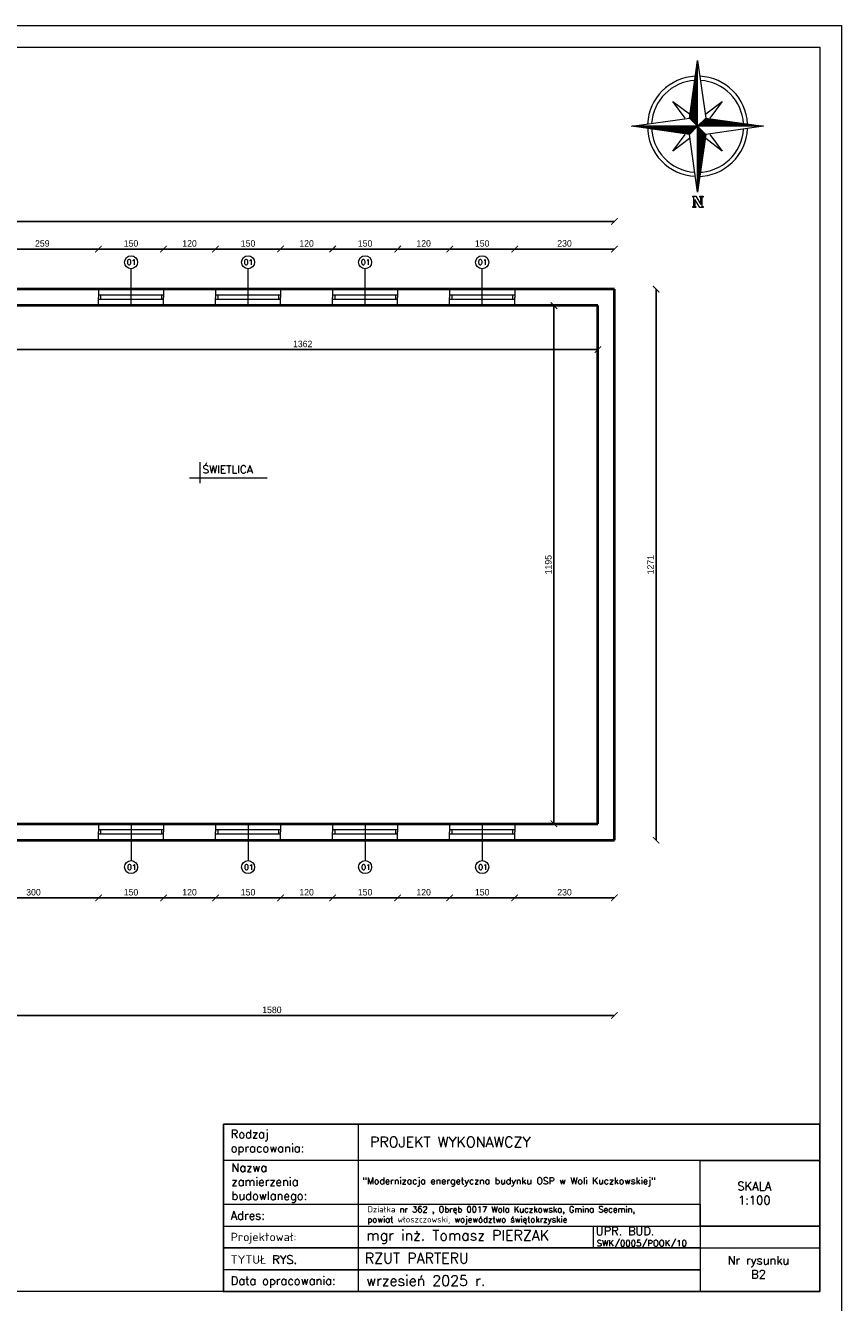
# Model space of a CAD drawing. Header units: millimetres. Extents: x 0 to 152651, y 46550 to 81081.
# Tile 12 of 109: x 119563 to 121445, y 55484 to 58430. Entities that reach past the tile are written whole.
import ezdxf

# ---------------------------------------------------------------- set-up
doc = ezdxf.new("R2010")
doc.units = ezdxf.units.MM
for name, color, linetype, lineweight in [('cienka', 3, 'Continuous', 18), ('gruba', 1, 'Continuous', 40), ('opisy', 4, 'Continuous', 18), ('wymiary', 252, 'Continuous', 15)]:
    doc.layers.add(name, color=color, linetype=linetype, lineweight=lineweight)
doc.styles.add('KASIA', font='romans.shx', dxfattribs={"height": 20})
doc.styles.add('ROMANS1', font='romans.shx', dxfattribs={"height": 15})
doc.styles.get("Standard").update_dxf_attribs({"font": 'GOTHIC.TTF'})
doc.dimstyles.new('secemin', dxfattribs={"dimtxt": 15, "dimasz": 15, "dimexe": 1.25, "dimexo": 0.625, "dimgap": 5, "dimtad": 1, "dimdec": 0, "dimtxsty": 'Standard', "dimblk": 'ARCHTICK', "dimcen": 0, "dimse1": 1, "dimse2": 1, "dimclrt": 256, "dimadec": 0, "dimazin": 0, "dimtfac": 1, "dimtdec": 0, "dimtmove": 0, "dimatfit": 3, "dimfxl": 1, "dimtfillclr": 250, "dimarcsym": 1})

# ---------------------------------------------------------------- blocks, each defined once
blk = doc.blocks.new('*X1472')
at = {"color": 0, "linetype": 'ByBlock'}
for p, q in [((-217.53, 160.4998), (-217.53, 160.5)), ((-217.52, 160.4984), (-217.52, 160.5)), ((-217.51, 160.497), (-217.51, 160.5)), ((-217.5, 160.4955), (-217.5, 160.5)), ((-217.49, 160.4941), (-217.49, 160.5)), ((-217.48, 160.4927), (-217.48, 160.5)), ((-217.47, 160.4913), (-217.47, 160.5)), ((-217.46, 160.4898), (-217.46, 160.5)), ((-217.45, 160.4884), (-217.45, 160.5)), ((-217.44, 160.487), (-217.44, 160.5)), ((-217.43, 160.4855), (-217.43, 160.5)), ((-217.42, 160.4841), (-217.42, 160.5)), ((-217.41, 160.4827), (-217.41, 160.5)), ((-217.4, 160.4812), (-217.4, 160.5)), ((-217.39, 160.4798), (-217.39, 160.5)), ((-217.38, 160.4784), (-217.38, 160.5)), ((-217.37, 160.477), (-217.37, 160.5)), ((-217.36, 160.4755), (-217.36, 160.5)), ((-217.35, 160.4741), (-217.35, 160.5)), ((-217.34, 160.4727), (-217.34, 160.5)), ((-217.33, 160.4712), (-217.33, 160.5)), ((-217.32, 160.4698), (-217.32, 160.5)), ((-217.31, 160.4684), (-217.31, 160.5)), ((-217.3, 160.467), (-217.3, 160.5)), ((-217.29, 160.4655), (-217.29, 160.5)), ((-217.28, 160.4641), (-217.28, 160.5)), ((-217.27, 160.4627), (-217.27, 160.5)), ((-217.26, 160.4613), (-217.26, 160.5)), ((-217.25, 160.4598), (-217.25, 160.5)), ((-217.24, 160.4584), (-217.24, 160.5)), ((-217.23, 160.457), (-217.23, 160.5)), ((-217.22, 160.4555), (-217.22, 160.5)), ((-217.21, 160.4541), (-217.21, 160.5)), ((-217.2, 160.4527), (-217.2, 160.5)), ((-217.19, 160.4512), (-217.19, 160.5)), ((-217.18, 160.4498), (-217.18, 160.5)), ((-217.17, 160.4484), (-217.17, 160.5)), ((-217.16, 160.447), (-217.16, 160.5)), ((-217.15, 160.4455), (-217.15, 160.5)), ((-217.14, 160.4441), (-217.14, 160.5)), ((-217.13, 160.4427), (-217.13, 160.5)), ((-217.12, 160.4412), (-217.12, 160.5)), ((-217.11, 160.4398), (-217.11, 160.5)), ((-217.1, 160.4384), (-217.1, 160.5)), ((-217.09, 160.4412), (-217.09, 160.5)), ((-217.08, 160.4512), (-217.08, 160.5)), ((-217.07, 160.4613), (-217.07, 160.5)), ((-217.06, 160.4712), (-217.06, 160.5)), ((-217.05, 160.4812), (-217.05, 160.5)), ((-217.04, 160.4913), (-217.04, 160.5))]:
    blk.add_line(p, q, dxfattribs=at)
blk = doc.blocks.new('_ArchTick')
at = {"color": 0, "linetype": 'ByBlock', "const_width": 0.15}
blk.add_lwpolyline([(-0.5, -0.5), (0.5, 0.5)], dxfattribs=at)
blk = doc.blocks.new('*D1835')
at = {"layer": 'Defpoints', "color": 0, "transparency": 16777216}
for p in [(119521.6, 57682.3), (120883.6, 57682.3), (120883.6, 57682.3)]:
    blk.add_point(p, dxfattribs=at)
at = {"layer": 'wymiary', "color": 0, "lineweight": -2, "transparency": 16777216}
blk.add_line((119521.6, 57682.3), (120883.6, 57682.3), dxfattribs=at)
at = {"layer": 'wymiary', "color": 0, "lineweight": -2, "transparency": 16777216, "xscale": 15, "yscale": 15, "zscale": 15, "rotation": 180}
blk.add_blockref('_ArchTick', (119521.6, 57682.3), dxfattribs=at)
at = {"layer": 'wymiary', "color": 0, "lineweight": -2, "transparency": 16777216, "xscale": 15, "yscale": 15, "zscale": 15}
blk.add_blockref('_ArchTick', (120883.6, 57682.3), dxfattribs=at)
at = {"layer": 'wymiary', "transparency": 16777216, "insert": (120202.6, 57695.1), "char_height": 15, "attachment_point": 5}
blk.add_mtext('1362', dxfattribs=at)
blk = doc.blocks.new('*D1836')
at = {"layer": 'Defpoints', "color": 0, "transparency": 16777216}
for p in [(120797.1, 57783.6), (120782.1, 56588.6), (120797.1, 56588.6)]:
    blk.add_point(p, dxfattribs=at)
at = {"layer": 'wymiary', "color": 0, "lineweight": -2, "transparency": 16777216}
blk.add_line((120782.1, 57783.6), (120782.1, 56588.6), dxfattribs=at)
at = {"layer": 'wymiary', "color": 0, "lineweight": -2, "transparency": 16777216, "xscale": 15, "yscale": 15, "zscale": 15}
for p, rotation in [((120782.1, 57783.6), 90), ((120782.1, 56588.6), 270)]:
    blk.add_blockref('_ArchTick', p, dxfattribs=dict(at, rotation=rotation))
at = {"layer": 'wymiary', "transparency": 16777216, "insert": (120769.3, 57186.1), "char_height": 15, "attachment_point": 5, "rotation": 90}
blk.add_mtext('1195', dxfattribs=at)
blk = doc.blocks.new('*D1856')
at = {"layer": 'Defpoints', "color": 0, "transparency": 16777216}
for p in [(119431.6, 56472.2), (119731.6, 56452.1), (119731.6, 56417.6)]:
    blk.add_point(p, dxfattribs=at)
at = {"layer": 'wymiary', "color": 0, "lineweight": -2, "transparency": 16777216}
blk.add_line((119431.6, 56417.6), (119731.6, 56417.6), dxfattribs=at)
at = {"layer": 'wymiary', "color": 0, "lineweight": -2, "transparency": 16777216, "xscale": 15, "yscale": 15, "zscale": 15, "rotation": 180}
blk.add_blockref('_ArchTick', (119431.6, 56417.6), dxfattribs=at)
at = {"layer": 'wymiary', "color": 0, "lineweight": -2, "transparency": 16777216, "xscale": 15, "yscale": 15, "zscale": 15}
blk.add_blockref('_ArchTick', (119731.6, 56417.6), dxfattribs=at)
at = {"layer": 'wymiary', "transparency": 16777216, "insert": (119581.6, 56430.5), "char_height": 15, "attachment_point": 5}
blk.add_mtext('300', dxfattribs=at)
blk = doc.blocks.new('*D1857')
at = {"layer": 'Defpoints', "color": 0, "transparency": 16777216}
for p in [(119731.6, 56452.1), (119881.6, 56452.1), (119881.6, 56417.6)]:
    blk.add_point(p, dxfattribs=at)
at = {"layer": 'wymiary', "color": 0, "lineweight": -2, "transparency": 16777216}
blk.add_line((119731.6, 56417.6), (119881.6, 56417.6), dxfattribs=at)
at = {"layer": 'wymiary', "color": 0, "lineweight": -2, "transparency": 16777216, "xscale": 15, "yscale": 15, "zscale": 15, "rotation": 180}
blk.add_blockref('_ArchTick', (119731.6, 56417.6), dxfattribs=at)
at = {"layer": 'wymiary', "color": 0, "lineweight": -2, "transparency": 16777216, "xscale": 15, "yscale": 15, "zscale": 15}
blk.add_blockref('_ArchTick', (119881.6, 56417.6), dxfattribs=at)
at = {"layer": 'wymiary', "transparency": 16777216, "insert": (119806.6, 56430.5), "char_height": 15, "attachment_point": 5}
blk.add_mtext('150', dxfattribs=at)
blk = doc.blocks.new('*D1858')
at = {"layer": 'Defpoints', "color": 0, "transparency": 16777216}
for p in [(119881.6, 56452.1), (120001.6, 56452.1), (120001.6, 56417.6)]:
    blk.add_point(p, dxfattribs=at)
at = {"layer": 'wymiary', "color": 0, "lineweight": -2, "transparency": 16777216}
blk.add_line((119881.6, 56417.6), (120001.6, 56417.6), dxfattribs=at)
at = {"layer": 'wymiary', "color": 0, "lineweight": -2, "transparency": 16777216, "xscale": 15, "yscale": 15, "zscale": 15, "rotation": 180}
blk.add_blockref('_ArchTick', (119881.6, 56417.6), dxfattribs=at)
at = {"layer": 'wymiary', "color": 0, "lineweight": -2, "transparency": 16777216, "xscale": 15, "yscale": 15, "zscale": 15}
blk.add_blockref('_ArchTick', (120001.6, 56417.6), dxfattribs=at)
at = {"layer": 'wymiary', "transparency": 16777216, "insert": (119941.6, 56430.5), "char_height": 15, "attachment_point": 5}
blk.add_mtext('120', dxfattribs=at)
blk = doc.blocks.new('*D1859')
at = {"layer": 'Defpoints', "color": 0, "transparency": 16777216}
for p in [(120001.6, 56452.1), (120151.6, 56452.1), (120151.6, 56417.6)]:
    blk.add_point(p, dxfattribs=at)
at = {"layer": 'wymiary', "color": 0, "lineweight": -2, "transparency": 16777216}
blk.add_line((120001.6, 56417.6), (120151.6, 56417.6), dxfattribs=at)
at = {"layer": 'wymiary', "color": 0, "lineweight": -2, "transparency": 16777216, "xscale": 15, "yscale": 15, "zscale": 15, "rotation": 180}
blk.add_blockref('_ArchTick', (120001.6, 56417.6), dxfattribs=at)
at = {"layer": 'wymiary', "color": 0, "lineweight": -2, "transparency": 16777216, "xscale": 15, "yscale": 15, "zscale": 15}
blk.add_blockref('_ArchTick', (120151.6, 56417.6), dxfattribs=at)
at = {"layer": 'wymiary', "transparency": 16777216, "insert": (120076.6, 56430.5), "char_height": 15, "attachment_point": 5}
blk.add_mtext('150', dxfattribs=at)
blk = doc.blocks.new('*D1860')
at = {"layer": 'Defpoints', "color": 0, "transparency": 16777216}
for p in [(120151.6, 56452.1), (120271.6, 56452.1), (120271.6, 56417.6)]:
    blk.add_point(p, dxfattribs=at)
at = {"layer": 'wymiary', "color": 0, "lineweight": -2, "transparency": 16777216}
blk.add_line((120151.6, 56417.6), (120271.6, 56417.6), dxfattribs=at)
at = {"layer": 'wymiary', "color": 0, "lineweight": -2, "transparency": 16777216, "xscale": 15, "yscale": 15, "zscale": 15, "rotation": 180}
blk.add_blockref('_ArchTick', (120151.6, 56417.6), dxfattribs=at)
at = {"layer": 'wymiary', "color": 0, "lineweight": -2, "transparency": 16777216, "xscale": 15, "yscale": 15, "zscale": 15}
blk.add_blockref('_ArchTick', (120271.6, 56417.6), dxfattribs=at)
at = {"layer": 'wymiary', "transparency": 16777216, "insert": (120211.6, 56430.5), "char_height": 15, "attachment_point": 5}
blk.add_mtext('120', dxfattribs=at)
blk = doc.blocks.new('*D1861')
at = {"layer": 'Defpoints', "color": 0, "transparency": 16777216}
for p in [(120271.6, 56452.1), (120421.6, 56452.1), (120421.6, 56417.6)]:
    blk.add_point(p, dxfattribs=at)
at = {"layer": 'wymiary', "color": 0, "lineweight": -2, "transparency": 16777216}
blk.add_line((120271.6, 56417.6), (120421.6, 56417.6), dxfattribs=at)
at = {"layer": 'wymiary', "color": 0, "lineweight": -2, "transparency": 16777216, "xscale": 15, "yscale": 15, "zscale": 15, "rotation": 180}
blk.add_blockref('_ArchTick', (120271.6, 56417.6), dxfattribs=at)
at = {"layer": 'wymiary', "color": 0, "lineweight": -2, "transparency": 16777216, "xscale": 15, "yscale": 15, "zscale": 15}
blk.add_blockref('_ArchTick', (120421.6, 56417.6), dxfattribs=at)
at = {"layer": 'wymiary', "transparency": 16777216, "insert": (120346.6, 56430.5), "char_height": 15, "attachment_point": 5}
blk.add_mtext('150', dxfattribs=at)
blk = doc.blocks.new('*D1862')
at = {"layer": 'Defpoints', "color": 0, "transparency": 16777216}
for p in [(120421.6, 56452.1), (120541.6, 56452.1), (120541.6, 56417.6)]:
    blk.add_point(p, dxfattribs=at)
at = {"layer": 'wymiary', "color": 0, "lineweight": -2, "transparency": 16777216}
blk.add_line((120421.6, 56417.6), (120541.6, 56417.6), dxfattribs=at)
at = {"layer": 'wymiary', "color": 0, "lineweight": -2, "transparency": 16777216, "xscale": 15, "yscale": 15, "zscale": 15, "rotation": 180}
blk.add_blockref('_ArchTick', (120421.6, 56417.6), dxfattribs=at)
at = {"layer": 'wymiary', "color": 0, "lineweight": -2, "transparency": 16777216, "xscale": 15, "yscale": 15, "zscale": 15}
blk.add_blockref('_ArchTick', (120541.6, 56417.6), dxfattribs=at)
at = {"layer": 'wymiary', "transparency": 16777216, "insert": (120481.6, 56430.5), "char_height": 15, "attachment_point": 5}
blk.add_mtext('120', dxfattribs=at)
blk = doc.blocks.new('*D1863')
at = {"layer": 'Defpoints', "color": 0, "transparency": 16777216}
for p in [(120541.6, 56452.1), (120691.6, 56452.1), (120691.6, 56417.6)]:
    blk.add_point(p, dxfattribs=at)
at = {"layer": 'wymiary', "color": 0, "lineweight": -2, "transparency": 16777216}
blk.add_line((120541.6, 56417.6), (120691.6, 56417.6), dxfattribs=at)
at = {"layer": 'wymiary', "color": 0, "lineweight": -2, "transparency": 16777216, "xscale": 15, "yscale": 15, "zscale": 15, "rotation": 180}
blk.add_blockref('_ArchTick', (120541.6, 56417.6), dxfattribs=at)
at = {"layer": 'wymiary', "color": 0, "lineweight": -2, "transparency": 16777216, "xscale": 15, "yscale": 15, "zscale": 15}
blk.add_blockref('_ArchTick', (120691.6, 56417.6), dxfattribs=at)
at = {"layer": 'wymiary', "transparency": 16777216, "insert": (120616.6, 56430.5), "char_height": 15, "attachment_point": 5}
blk.add_mtext('150', dxfattribs=at)
blk = doc.blocks.new('*D1864')
at = {"layer": 'Defpoints', "color": 0, "transparency": 16777216}
for p in [(120921.6, 56462.4), (120691.6, 56452.1), (120921.6, 56417.6)]:
    blk.add_point(p, dxfattribs=at)
at = {"layer": 'wymiary', "color": 0, "lineweight": -2, "transparency": 16777216}
blk.add_line((120691.6, 56417.6), (120921.6, 56417.6), dxfattribs=at)
at = {"layer": 'wymiary', "color": 0, "lineweight": -2, "transparency": 16777216, "xscale": 15, "yscale": 15, "zscale": 15, "rotation": 180}
blk.add_blockref('_ArchTick', (120691.6, 56417.6), dxfattribs=at)
at = {"layer": 'wymiary', "color": 0, "lineweight": -2, "transparency": 16777216, "xscale": 15, "yscale": 15, "zscale": 15}
blk.add_blockref('_ArchTick', (120921.6, 56417.6), dxfattribs=at)
at = {"layer": 'wymiary', "transparency": 16777216, "insert": (120806.6, 56430.5), "char_height": 15, "attachment_point": 5}
blk.add_mtext('230', dxfattribs=at)
blk = doc.blocks.new('*D1865')
at = {"layer": 'Defpoints', "color": 0, "transparency": 16777216}
for p in [(120921.6, 57821.6), (121017.9, 57821.6), (120921.6, 56550.6)]:
    blk.add_point(p, dxfattribs=at)
at = {"layer": 'wymiary', "color": 0, "lineweight": -2, "transparency": 16777216}
blk.add_line((121017.9, 56550.6), (121017.9, 57821.6), dxfattribs=at)
at = {"layer": 'wymiary', "color": 0, "lineweight": -2, "transparency": 16777216, "xscale": 15, "yscale": 15, "zscale": 15}
for p, rotation in [((121017.9, 57821.6), 90), ((121017.9, 56550.6), 270)]:
    blk.add_blockref('_ArchTick', p, dxfattribs=dict(at, rotation=rotation))
at = {"layer": 'wymiary', "transparency": 16777216, "insert": (121005, 57186.1), "char_height": 15, "attachment_point": 5, "rotation": 90}
blk.add_mtext('1271', dxfattribs=at)
blk = doc.blocks.new('*D1866')
at = {"layer": 'Defpoints', "color": 0, "transparency": 16777216}
for p in [(120691.6, 57914), (120691.6, 57863.9), (120921.6, 57863.9)]:
    blk.add_point(p, dxfattribs=at)
at = {"layer": 'wymiary', "color": 0, "lineweight": -2, "transparency": 16777216}
blk.add_line((120921.6, 57914), (120691.6, 57914), dxfattribs=at)
at = {"layer": 'wymiary', "color": 0, "lineweight": -2, "transparency": 16777216, "xscale": 15, "yscale": 15, "zscale": 15, "rotation": 180}
blk.add_blockref('_ArchTick', (120691.6, 57914), dxfattribs=at)
at = {"layer": 'wymiary', "color": 0, "lineweight": -2, "transparency": 16777216, "xscale": 15, "yscale": 15, "zscale": 15}
blk.add_blockref('_ArchTick', (120921.6, 57914), dxfattribs=at)
at = {"layer": 'wymiary', "transparency": 16777216, "insert": (120806.6, 57926.9), "char_height": 15, "attachment_point": 5}
blk.add_mtext('230', dxfattribs=at)
blk = doc.blocks.new('*D1867')
at = {"layer": 'Defpoints', "color": 0, "transparency": 16777216}
for p in [(120541.6, 57914), (120541.6, 57863.9), (120691.6, 57863.9)]:
    blk.add_point(p, dxfattribs=at)
at = {"layer": 'wymiary', "color": 0, "lineweight": -2, "transparency": 16777216}
blk.add_line((120691.6, 57914), (120541.6, 57914), dxfattribs=at)
at = {"layer": 'wymiary', "color": 0, "lineweight": -2, "transparency": 16777216, "xscale": 15, "yscale": 15, "zscale": 15, "rotation": 180}
blk.add_blockref('_ArchTick', (120541.6, 57914), dxfattribs=at)
at = {"layer": 'wymiary', "color": 0, "lineweight": -2, "transparency": 16777216, "xscale": 15, "yscale": 15, "zscale": 15}
blk.add_blockref('_ArchTick', (120691.6, 57914), dxfattribs=at)
at = {"layer": 'wymiary', "transparency": 16777216, "insert": (120616.6, 57926.9), "char_height": 15, "attachment_point": 5}
blk.add_mtext('150', dxfattribs=at)
blk = doc.blocks.new('*D1868')
at = {"layer": 'Defpoints', "color": 0, "transparency": 16777216}
for p in [(120421.6, 57914), (120421.6, 57863.9), (120541.6, 57863.9)]:
    blk.add_point(p, dxfattribs=at)
at = {"layer": 'wymiary', "color": 0, "lineweight": -2, "transparency": 16777216}
blk.add_line((120541.6, 57914), (120421.6, 57914), dxfattribs=at)
at = {"layer": 'wymiary', "color": 0, "lineweight": -2, "transparency": 16777216, "xscale": 15, "yscale": 15, "zscale": 15, "rotation": 180}
blk.add_blockref('_ArchTick', (120421.6, 57914), dxfattribs=at)
at = {"layer": 'wymiary', "color": 0, "lineweight": -2, "transparency": 16777216, "xscale": 15, "yscale": 15, "zscale": 15}
blk.add_blockref('_ArchTick', (120541.6, 57914), dxfattribs=at)
at = {"layer": 'wymiary', "transparency": 16777216, "insert": (120481.6, 57926.9), "char_height": 15, "attachment_point": 5}
blk.add_mtext('120', dxfattribs=at)
blk = doc.blocks.new('*D1869')
at = {"layer": 'Defpoints', "color": 0, "transparency": 16777216}
for p in [(120271.6, 57914), (120271.6, 57863.9), (120421.6, 57863.9)]:
    blk.add_point(p, dxfattribs=at)
at = {"layer": 'wymiary', "color": 0, "lineweight": -2, "transparency": 16777216}
blk.add_line((120421.6, 57914), (120271.6, 57914), dxfattribs=at)
at = {"layer": 'wymiary', "color": 0, "lineweight": -2, "transparency": 16777216, "xscale": 15, "yscale": 15, "zscale": 15, "rotation": 180}
blk.add_blockref('_ArchTick', (120271.6, 57914), dxfattribs=at)
at = {"layer": 'wymiary', "color": 0, "lineweight": -2, "transparency": 16777216, "xscale": 15, "yscale": 15, "zscale": 15}
blk.add_blockref('_ArchTick', (120421.6, 57914), dxfattribs=at)
at = {"layer": 'wymiary', "transparency": 16777216, "insert": (120346.6, 57926.9), "char_height": 15, "attachment_point": 5}
blk.add_mtext('150', dxfattribs=at)
blk = doc.blocks.new('*D1870')
at = {"layer": 'Defpoints', "color": 0, "transparency": 16777216}
for p in [(120151.6, 57914), (120151.6, 57863.9), (120271.6, 57863.9)]:
    blk.add_point(p, dxfattribs=at)
at = {"layer": 'wymiary', "color": 0, "lineweight": -2, "transparency": 16777216}
blk.add_line((120271.6, 57914), (120151.6, 57914), dxfattribs=at)
at = {"layer": 'wymiary', "color": 0, "lineweight": -2, "transparency": 16777216, "xscale": 15, "yscale": 15, "zscale": 15, "rotation": 180}
blk.add_blockref('_ArchTick', (120151.6, 57914), dxfattribs=at)
at = {"layer": 'wymiary', "color": 0, "lineweight": -2, "transparency": 16777216, "xscale": 15, "yscale": 15, "zscale": 15}
blk.add_blockref('_ArchTick', (120271.6, 57914), dxfattribs=at)
at = {"layer": 'wymiary', "transparency": 16777216, "insert": (120211.6, 57926.9), "char_height": 15, "attachment_point": 5}
blk.add_mtext('120', dxfattribs=at)
blk = doc.blocks.new('*D1871')
at = {"layer": 'Defpoints', "color": 0, "transparency": 16777216}
for p in [(120001.6, 57914), (120001.6, 57863.9), (120151.6, 57863.9)]:
    blk.add_point(p, dxfattribs=at)
at = {"layer": 'wymiary', "color": 0, "lineweight": -2, "transparency": 16777216}
blk.add_line((120151.6, 57914), (120001.6, 57914), dxfattribs=at)
at = {"layer": 'wymiary', "color": 0, "lineweight": -2, "transparency": 16777216, "xscale": 15, "yscale": 15, "zscale": 15, "rotation": 180}
blk.add_blockref('_ArchTick', (120001.6, 57914), dxfattribs=at)
at = {"layer": 'wymiary', "color": 0, "lineweight": -2, "transparency": 16777216, "xscale": 15, "yscale": 15, "zscale": 15}
blk.add_blockref('_ArchTick', (120151.6, 57914), dxfattribs=at)
at = {"layer": 'wymiary', "transparency": 16777216, "insert": (120076.6, 57926.9), "char_height": 15, "attachment_point": 5}
blk.add_mtext('150', dxfattribs=at)
blk = doc.blocks.new('*D1813')
at = {"layer": 'Defpoints', "color": 0, "transparency": 16777216}
for p in [(119881.6, 57914), (119881.6, 57863.9), (120001.6, 57863.9)]:
    blk.add_point(p, dxfattribs=at)
at = {"layer": 'wymiary', "color": 0, "lineweight": -2, "transparency": 16777216}
blk.add_line((120001.6, 57914), (119881.6, 57914), dxfattribs=at)
at = {"layer": 'wymiary', "color": 0, "lineweight": -2, "transparency": 16777216, "xscale": 15, "yscale": 15, "zscale": 15, "rotation": 180}
blk.add_blockref('_ArchTick', (119881.6, 57914), dxfattribs=at)
at = {"layer": 'wymiary', "color": 0, "lineweight": -2, "transparency": 16777216, "xscale": 15, "yscale": 15, "zscale": 15}
blk.add_blockref('_ArchTick', (120001.6, 57914), dxfattribs=at)
at = {"layer": 'wymiary', "transparency": 16777216, "insert": (119941.6, 57926.9), "char_height": 15, "attachment_point": 5}
blk.add_mtext('120', dxfattribs=at)
blk = doc.blocks.new('*D1814')
at = {"layer": 'Defpoints', "color": 0, "transparency": 16777216}
for p in [(119731.6, 57914), (119731.6, 57863.9), (119881.6, 57863.9)]:
    blk.add_point(p, dxfattribs=at)
at = {"layer": 'wymiary', "color": 0, "lineweight": -2, "transparency": 16777216}
blk.add_line((119881.6, 57914), (119731.6, 57914), dxfattribs=at)
at = {"layer": 'wymiary', "color": 0, "lineweight": -2, "transparency": 16777216, "xscale": 15, "yscale": 15, "zscale": 15, "rotation": 180}
blk.add_blockref('_ArchTick', (119731.6, 57914), dxfattribs=at)
at = {"layer": 'wymiary', "color": 0, "lineweight": -2, "transparency": 16777216, "xscale": 15, "yscale": 15, "zscale": 15}
blk.add_blockref('_ArchTick', (119881.6, 57914), dxfattribs=at)
at = {"layer": 'wymiary', "transparency": 16777216, "insert": (119806.6, 57926.9), "char_height": 15, "attachment_point": 5}
blk.add_mtext('150', dxfattribs=at)
blk = doc.blocks.new('*D1815')
at = {"layer": 'Defpoints', "color": 0, "transparency": 16777216}
for p in [(119472.2, 57914), (119731.6, 57863.9), (119472.2, 57821.6)]:
    blk.add_point(p, dxfattribs=at)
at = {"layer": 'wymiary', "color": 0, "lineweight": -2, "transparency": 16777216}
blk.add_line((119731.6, 57914), (119472.2, 57914), dxfattribs=at)
at = {"layer": 'wymiary', "color": 0, "lineweight": -2, "transparency": 16777216, "xscale": 15, "yscale": 15, "zscale": 15, "rotation": 180}
blk.add_blockref('_ArchTick', (119472.2, 57914), dxfattribs=at)
at = {"layer": 'wymiary', "color": 0, "lineweight": -2, "transparency": 16777216, "xscale": 15, "yscale": 15, "zscale": 15}
blk.add_blockref('_ArchTick', (119731.6, 57914), dxfattribs=at)
at = {"layer": 'wymiary', "transparency": 16777216, "insert": (119601.9, 57926.9), "char_height": 15, "attachment_point": 5}
blk.add_mtext('259', dxfattribs=at)
blk = doc.blocks.new('*D1831')
at = {"layer": 'Defpoints', "color": 0, "transparency": 16777216}
for p in [(120921.6, 56621.3), (119341.6, 56416.3), (120921.6, 56146.3)]:
    blk.add_point(p, dxfattribs=at)
at = {"layer": 'wymiary', "color": 0, "lineweight": -2, "transparency": 16777216}
blk.add_line((119341.6, 56146.3), (120921.6, 56146.3), dxfattribs=at)
at = {"layer": 'wymiary', "color": 0, "lineweight": -2, "transparency": 16777216, "xscale": 15, "yscale": 15, "zscale": 15, "rotation": 180}
blk.add_blockref('_ArchTick', (119341.6, 56146.3), dxfattribs=at)
at = {"layer": 'wymiary', "color": 0, "lineweight": -2, "transparency": 16777216, "xscale": 15, "yscale": 15, "zscale": 15}
blk.add_blockref('_ArchTick', (120921.6, 56146.3), dxfattribs=at)
at = {"layer": 'wymiary', "transparency": 16777216, "insert": (120131.6, 56159.2), "char_height": 15, "attachment_point": 5}
blk.add_mtext('1580', dxfattribs=at)
blk = doc.blocks.new('*D1832')
at = {"layer": 'Defpoints', "color": 0, "transparency": 16777216}
for p in [(117794.6, 57977.6), (117794.6, 57863.9), (120921.6, 57863.9)]:
    blk.add_point(p, dxfattribs=at)
at = {"layer": 'wymiary', "color": 0, "lineweight": -2, "transparency": 16777216}
blk.add_line((120921.6, 57977.6), (117794.6, 57977.6), dxfattribs=at)
at = {"layer": 'wymiary', "color": 0, "lineweight": -2, "transparency": 16777216, "xscale": 15, "yscale": 15, "zscale": 15, "rotation": 180}
blk.add_blockref('_ArchTick', (117794.6, 57977.6), dxfattribs=at)
at = {"layer": 'wymiary', "color": 0, "lineweight": -2, "transparency": 16777216, "xscale": 15, "yscale": 15, "zscale": 15}
blk.add_blockref('_ArchTick', (120921.6, 57977.6), dxfattribs=at)
at = {"layer": 'wymiary', "transparency": 16777216, "insert": (119358.1, 57990.5), "char_height": 15, "attachment_point": 5}
blk.add_mtext('3127', dxfattribs=at)

msp = doc.modelspace()

# ---------------------------------------------------------------- linework, layer by layer
at = {"layer": 'cienka'}
for p, q in [((117245.372, 58429.514), (121445.372, 58429.514)), ((121445.372, 58429.514), (121445.372, 55459.514)), ((117295.372, 58379.514), (121395.372, 58379.514)), ((121395.372, 58379.514), (121395.372, 55509.514)), ((119806.594, 57783.629), (119806.594, 57868.629)), ((120076.594, 57783.629), (120076.594, 57868.629)), ((120346.594, 57783.629), (120346.594, 57868.629)), ((120616.594, 57783.629), (120616.594, 57868.629)), ((119731.594, 57821.629), (119731.594, 57802.629)), ((119881.594, 57821.629), (119881.594, 57802.629)), ((120001.594, 57821.629), (120001.594, 57802.629)), ((120151.594, 57821.629), (120151.594, 57802.629)), ((120271.594, 57821.629), (120271.594, 57802.629)), ((120421.594, 57821.629), (120421.594, 57802.629)), ((120541.594, 57821.629), (120541.594, 57802.629)), ((120691.594, 57821.629), (120691.594, 57802.629)), ((119881.594, 57807.629), (119731.594, 57807.629)), ((119731.594, 57783.629), (119731.594, 57802.629)), ((119881.594, 57797.629), (119731.594, 57797.629)), ((119736.594, 57807.629), (119736.594, 57797.629)), ((119876.594, 57807.629), (119876.594, 57797.629)), ((119881.594, 57783.629), (119881.594, 57802.629)), ((120151.594, 57807.629), (120001.594, 57807.629)), ((120001.594, 57783.629), (120001.594, 57802.629)), ((120151.594, 57797.629), (120001.594, 57797.629)), ((120006.594, 57807.629), (120006.594, 57797.629)), ((120146.594, 57807.629), (120146.594, 57797.629)), ((120151.594, 57783.629), (120151.594, 57802.629)), ((120421.594, 57807.629), (120271.594, 57807.629)), ((120271.594, 57783.629), (120271.594, 57802.629)), ((120421.594, 57797.629), (120271.594, 57797.629)), ((120276.594, 57807.629), (120276.594, 57797.629)), ((120416.594, 57807.629), (120416.594, 57797.629)), ((120421.594, 57783.629), (120421.594, 57802.629)), ((120691.594, 57807.629), (120541.594, 57807.629)), ((120541.594, 57783.629), (120541.594, 57802.629)), ((120691.594, 57797.629), (120541.594, 57797.629)), ((120546.594, 57807.629), (120546.594, 57797.629)), ((120686.594, 57807.629), (120686.594, 57797.629)), ((120691.594, 57783.629), (120691.594, 57802.629)), ((119965.799, 57374.383), (119965.799, 57422.383)), ((119941.799, 57386.383), (120120.808, 57386.383)), ((119731.594, 56588.629), (119731.594, 56569.629)), ((119881.594, 56574.629), (119731.594, 56574.629)), ((119736.594, 56574.629), (119736.594, 56564.629)), ((119806.594, 56588.629), (119806.594, 56503.629)), ((119876.594, 56574.629), (119876.594, 56564.629)), ((119881.594, 56588.629), (119881.594, 56569.629)), ((120001.594, 56588.629), (120001.594, 56569.629)), ((120151.594, 56574.629), (120001.594, 56574.629)), ((120006.594, 56574.629), (120006.594, 56564.629)), ((120076.594, 56588.629), (120076.594, 56503.629)), ((120146.594, 56574.629), (120146.594, 56564.629)), ((120151.594, 56588.629), (120151.594, 56569.629)), ((120271.594, 56588.629), (120271.594, 56569.629)), ((120421.594, 56574.629), (120271.594, 56574.629)), ((120276.594, 56574.629), (120276.594, 56564.629)), ((120346.594, 56588.629), (120346.594, 56503.629)), ((120416.594, 56574.629), (120416.594, 56564.629)), ((120421.594, 56588.629), (120421.594, 56569.629)), ((120541.594, 56588.629), (120541.594, 56569.629)), ((120691.594, 56574.629), (120541.594, 56574.629)), ((120546.594, 56574.629), (120546.594, 56564.629)), ((120616.594, 56588.629), (120616.594, 56503.629)), ((120686.594, 56574.629), (120686.594, 56564.629)), ((120691.594, 56588.629), (120691.594, 56569.629)), ((119731.594, 56550.629), (119731.594, 56569.629)), ((119881.594, 56564.629), (119731.594, 56564.629)), ((119881.594, 56550.629), (119881.594, 56569.629)), ((120001.594, 56550.629), (120001.594, 56569.629)), ((120151.594, 56564.629), (120001.594, 56564.629)), ((120151.594, 56550.629), (120151.594, 56569.629)), ((120271.594, 56550.629), (120271.594, 56569.629)), ((120421.594, 56564.629), (120271.594, 56564.629)), ((120421.594, 56550.629), (120421.594, 56569.629)), ((120541.594, 56550.629), (120541.594, 56569.629)), ((120691.594, 56564.629), (120541.594, 56564.629)), ((120691.594, 56550.629), (120691.594, 56569.629)), ((120872.351, 55661.261), (120872.351, 55610.912)), ((121083.372, 55610.28), (121395.372, 55610.28)), ((121395.372, 55509.514), (117295.372, 55509.514))]:
    msp.add_line(p, q, dxfattribs=at)
for centre in [(119806.594, 57883.629), (120076.594, 57883.629), (120346.594, 57883.629), (120616.594, 57883.629), (119806.594, 56488.629), (120076.594, 56488.629), (120346.594, 56488.629), (120616.594, 56488.629)]:
    msp.add_circle(centre, 15, dxfattribs=at)
at = {"layer": 'gruba'}
for p, q in [((120921.594, 57821.629), (117794.594, 57821.629)), ((120921.594, 56550.629), (120921.594, 57821.629)), ((120883.594, 57783.629), (117832.594, 57783.629)), ((120883.594, 56588.629), (120883.594, 57783.629)), ((119279.594, 56588.629), (120883.594, 56588.629)), ((119279.594, 56550.629), (120921.594, 56550.629))]:
    msp.add_line(p, q, dxfattribs=at)
at = {"layer": 'opisy'}
for p, q in [((121094.501, 58216.074), (121113.485, 58348.965)), ((121113.485, 58197.09), (121113.485, 58348.965)), ((121113.485, 58348.965), (121132.47, 58216.074)), ((121085.009, 58216.074), (121056.532, 58254.043)), ((121056.532, 58254.043), (121094.501, 58225.566)), ((121132.47, 58225.566), (121170.439, 58254.043)), ((121170.439, 58254.043), (121141.962, 58216.074)), ((120961.61, 58197.09), (121094.501, 58216.074)), ((121113.485, 58197.09), (120961.61, 58197.09)), ((121094.501, 58178.105), (120961.61, 58197.09)), ((121094.501, 58216.074), (121113.485, 58197.09)), ((121113.485, 58197.09), (121094.501, 58178.105)), ((121132.47, 58216.074), (121113.485, 58197.09)), ((121113.485, 58197.09), (121132.47, 58178.105)), ((121265.36, 58197.09), (121113.485, 58197.09)), ((121113.485, 58045.215), (121113.485, 58197.09)), ((121132.47, 58216.074), (121265.36, 58197.09)), ((121265.36, 58197.09), (121132.47, 58178.105)), ((121056.532, 58140.137), (121085.009, 58178.105)), ((121094.501, 58168.613), (121056.532, 58140.137)), ((121113.485, 58045.215), (121094.501, 58178.105)), ((121132.47, 58178.105), (121113.485, 58045.215)), ((121170.439, 58140.137), (121132.47, 58168.613)), ((121141.962, 58178.105), (121170.439, 58140.137))]:
    msp.add_line(p, q, dxfattribs=at)
msp.add_lwpolyline([(121121.234, 58033.35), (121118.861, 58033.35), (121118.861, 58035.723), (121125.981, 58035.723), (121125.981, 58033.35), (121123.607, 58033.35), (121123.607, 58011.992), (121125.981, 58011.992), (121125.981, 58009.619), (121118.861, 58009.619), (121106.996, 58028.603), (121106.996, 58011.992), (121109.369, 58011.992), (121109.369, 58009.619), (121102.25, 58009.619), (121102.25, 58011.992), (121104.623, 58011.992), (121104.623, 58033.35), (121102.25, 58033.35), (121102.25, 58035.723), (121109.369, 58035.723), (121121.234, 58016.738), (121121.234, 58033.35)], dxfattribs=at)
at = {"layer": 'opisy', "linetype": 'Continuous', "lineweight": 0, "flags": 128}
for points in [[(120019.662, 55509.514), (120019.662, 55895.812), (120330.951, 55895.777), (120330.951, 55509.48)], [(121119.372, 55811.812), (121395.372, 55811.812), (121395.372, 55660.629), (121119.372, 55660.629)]]:
    msp.add_lwpolyline(points, close=True, dxfattribs=at)
for points in [[(120019.662, 55895.794), (121395.372, 55895.794), (121395.372, 55811.812), (120019.662, 55811.812)], [(121059.372, 55895.794), (121395.372, 55895.794)], [(120019.662, 55711.029), (121119.372, 55711.029), (121119.372, 55559.88), (120019.662, 55559.88)], [(120019.662, 55660.629), (121119.372, 55660.629), (121119.372, 55610.28), (120019.662, 55610.28)], [(121059.372, 55660.629), (121395.372, 55660.629)], [(120019.662, 55610.28), (121119.372, 55610.28), (121119.372, 55559.897), (120019.662, 55559.897)], [(120055.662, 55559.897), (121119.372, 55559.897), (121119.372, 55509.514), (120055.662, 55509.514)]]:
    msp.add_lwpolyline(points, dxfattribs=at)
at = {"layer": 'opisy', "lineweight": 25}
msp.add_lwpolyline([(120019.662, 55895.794), (121395.372, 55895.794), (121395.372, 55509.514), (120019.662, 55509.514)], close=True, dxfattribs=at)
at = {"layer": 'opisy'}
for radius, start, end in [(115.477, 92.589117, 177.410883), (115.477, 2.589117, 87.410883), (106.126, 93.546405, 176.453595), (106.126, 3.546405, 86.453595), (115.477, 180, 267.410883), (106.126, 180, 266.453595), (115.477, 270, 357.410883), (106.126, 270, 356.453595)]:
    msp.add_arc((121113.485, 58197.09), radius, start, end, dxfattribs=at)

# ---------------------------------------------------------------- block references
at = {"layer": 'opisy', "xscale": 303.75, "yscale": 303.75, "zscale": 303.75}
for p, rotation in [((72361.61, -7726.152), 270), ((169865.36, 124120.332), 90), ((55190.243, 106948.965), 180)]:
    msp.add_blockref('*X1472', p, dxfattribs=dict(at, rotation=rotation))
msp.add_blockref('*X1472', (187036.728, 9445.215), dxfattribs=at)

# ---------------------------------------------------------------- texts
at = {"layer": 'cienka', "attachment_point": 1, "style": 'ROMANS1'}
for s, insert, char_height, width in [('O1', (119796.663, 57889.912), 12, 362.40331), ('O1', (120066.663, 57889.912), 12, 362.40331), ('O1', (120336.663, 57889.912), 12, 362.40331), ('O1', (120606.663, 57889.912), 12, 362.40331), ('ŚWIETLICA', (119971.128, 57414.867), 18, 543.60497), ('O1', (119797.427, 56494.6), 12, 362.40331), ('O1', (120067.427, 56494.6), 12, 362.40331), ('O1', (120337.427, 56494.6), 12, 362.40331), ('O1', (120607.427, 56494.6), 12, 362.40331)]:
    msp.add_mtext(s, dxfattribs=dict(at, insert=insert, char_height=char_height, width=width))
at = {"layer": 'opisy', "linetype": 'Continuous', "lineweight": 0, "attachment_point": 4, "style": 'KASIA'}
for s, insert, char_height, width in [('\\A1;{\\H0.80952x;Rodzaj opracowania:}', (120036.488, 55853.525), 24, 141.54434), ('\\A1;\\pxql;PROJEKT WYKONAWCZY', (120357.84, 55854.606), 24, 946.31605), ('\\A1;\\pxql;{\\H0.80952x;Nazwa \\Pzamierzenia\\Pbudowlanego:}', (120038.306, 55759.827), 24, 141.54434), ('\\A1;"Modernizacja energetyczna budynku OSP w Woli Kuczkowskiej"', (120340.099, 55762.327), 15.6, 787.57688), ('\\A1;\\pxqc;{\\H0.80952x;SKALA\\P1:100}', (120870.376, 55736.611), 24, 747.85817), ('\\A1;\\pxql;{\\H0.80952x;Adres:}', (120036.488, 55685.132), 24, 141.54434), ('\\A1;Działka nr 362 , Obręb 0017 Wola Kuczkowska, Gmina Secemin, \\Ppowiat włoszczowski, województwo świętokrzyskie', (120352.058, 55685.192), 14, 817.77748), ('\\A1;\\pxql;{\\H0.80952x;Projektował:}', (120036.488, 55632.654), 24, 747.85817), ('\\A1;mgr inż. Tomasz PIERZAK', (120349.33, 55635.345), 24, 747.85817), ('\\A1;UPR. BUD.', (120878.861, 55649.095), 19.2, 598.28653), ('\\A1;SWK/0005/POOK/10', (120880.867, 55618.803), 14.4, 448.7149), ('\\A1;\\pxql;{\\H0.80952x;TYTUŁ RYS.}', (120036.488, 55583.449), 24, 747.85817), ('\\A1;RZUT PARTERU', (120346.054, 55586.68), 24, 747.85817), ('\\A1;\\pxqc;{\\H0.80952x;Nr rysunku\\PB2}', (120880.003, 55565.594), 24, 747.85817), ('\\A1;wrzesień 2025 r.', (120349.33, 55534.735), 24, 747.85817), ('\\A1;\\pxql;{\\H0.80952x;Data opracowania:}', (120036.488, 55531.411), 24, 747.85817)]:
    msp.add_mtext(s, dxfattribs=dict(at, insert=insert, char_height=char_height, width=width))

# ---------------------------------------------------------------- dimensions: what is measured, and where the dimension line sits
at = {"layer": 'wymiary'}
for base, p1, p2, picture, middle in [((117794.594, 57977.643), (120921.594, 57863.934), (117794.594, 57863.934), '*D1832', (119358.094, 57990.52)), ((120691.594, 57914.045), (120921.594, 57863.934), (120691.594, 57863.934), '*D1866', (120806.594, 57926.922)), ((120883.594, 57682.263), (119521.594, 57682.263), (120883.594, 57682.263), '*D1835', (120202.594, 57695.14))]:
    dim = msp.add_linear_dim(base=base, p1=p1, p2=p2, dimstyle='secemin', dxfattribs=at)
    dim.commit()
    dim.dimension.update_dxf_attribs({"geometry": picture, "text_midpoint": middle})
for base, p1, p2, picture, middle in [((119472.219, 57914.045), (119731.594, 57863.934), (119472.219, 57821.629), '*D1815', (119601.907, 57926.922)), ((119731.594, 57914.045), (119881.594, 57863.934), (119731.594, 57863.934), '*D1814', (119806.594, 57926.922)), ((119881.594, 57914.045), (120001.594, 57863.934), (119881.594, 57863.934), '*D1813', (119941.594, 57926.922)), ((120001.594, 57914.045), (120151.594, 57863.934), (120001.594, 57863.934), '*D1871', (120076.594, 57926.922)), ((120151.594, 57914.045), (120271.594, 57863.934), (120151.594, 57863.934), '*D1870', (120211.594, 57926.922)), ((120271.594, 57914.045), (120421.594, 57863.934), (120271.594, 57863.934), '*D1869', (120346.594, 57926.922)), ((120421.594, 57914.045), (120541.594, 57863.934), (120421.594, 57863.934), '*D1868', (120481.594, 57926.922)), ((120541.594, 57914.045), (120691.594, 57863.934), (120541.594, 57863.934), '*D1867', (120616.594, 57926.922)), ((120921.594, 56146.325), (119341.594, 56416.322), (120921.594, 56621.322), '*D1831', (120131.594, 56159.203)), ((119731.594, 56417.642), (119431.594, 56472.193), (119731.594, 56452.146), '*D1856', (119581.594, 56430.52)), ((120921.594, 56417.642), (120691.594, 56452.146), (120921.594, 56462.437), '*D1864', (120806.594, 56430.52)), ((119881.594, 56417.642), (119731.594, 56452.146), (119881.594, 56452.146), '*D1857', (119806.594, 56430.52)), ((120001.594, 56417.642), (119881.594, 56452.146), (120001.594, 56452.146), '*D1858', (119941.594, 56430.52)), ((120151.594, 56417.642), (120001.594, 56452.146), (120151.594, 56452.146), '*D1859', (120076.594, 56430.52)), ((120271.594, 56417.642), (120151.594, 56452.146), (120271.594, 56452.146), '*D1860', (120211.594, 56430.52)), ((120421.594, 56417.642), (120271.594, 56452.146), (120421.594, 56452.146), '*D1861', (120346.594, 56430.52)), ((120541.594, 56417.642), (120421.594, 56452.146), (120541.594, 56452.146), '*D1862', (120481.594, 56430.52)), ((120691.594, 56417.642), (120541.594, 56452.146), (120691.594, 56452.146), '*D1863', (120616.594, 56430.52))]:
    dim = msp.add_linear_dim(base=base, p1=p1, p2=p2, dimstyle='secemin', override={"dimtmove": 1}, dxfattribs=at)
    dim.commit()
    dim.dimension.update_dxf_attribs({"geometry": picture, "text_midpoint": middle})
for base, p1, p2, picture, middle in [((121017.852, 57821.629), (120921.594, 56550.629), (120921.594, 57821.629), '*D1865', (121004.974, 57186.129)), ((120782.14, 56588.629), (120797.082, 57783.629), (120797.082, 56588.629), '*D1836', (120769.262, 57186.129))]:
    dim = msp.add_linear_dim(base=base, p1=p1, p2=p2, angle=90, dimstyle='secemin', dxfattribs=at)
    dim.commit()
    dim.dimension.update_dxf_attribs({"geometry": picture, "text_midpoint": middle})

doc.saveas('drawing.dxf')
